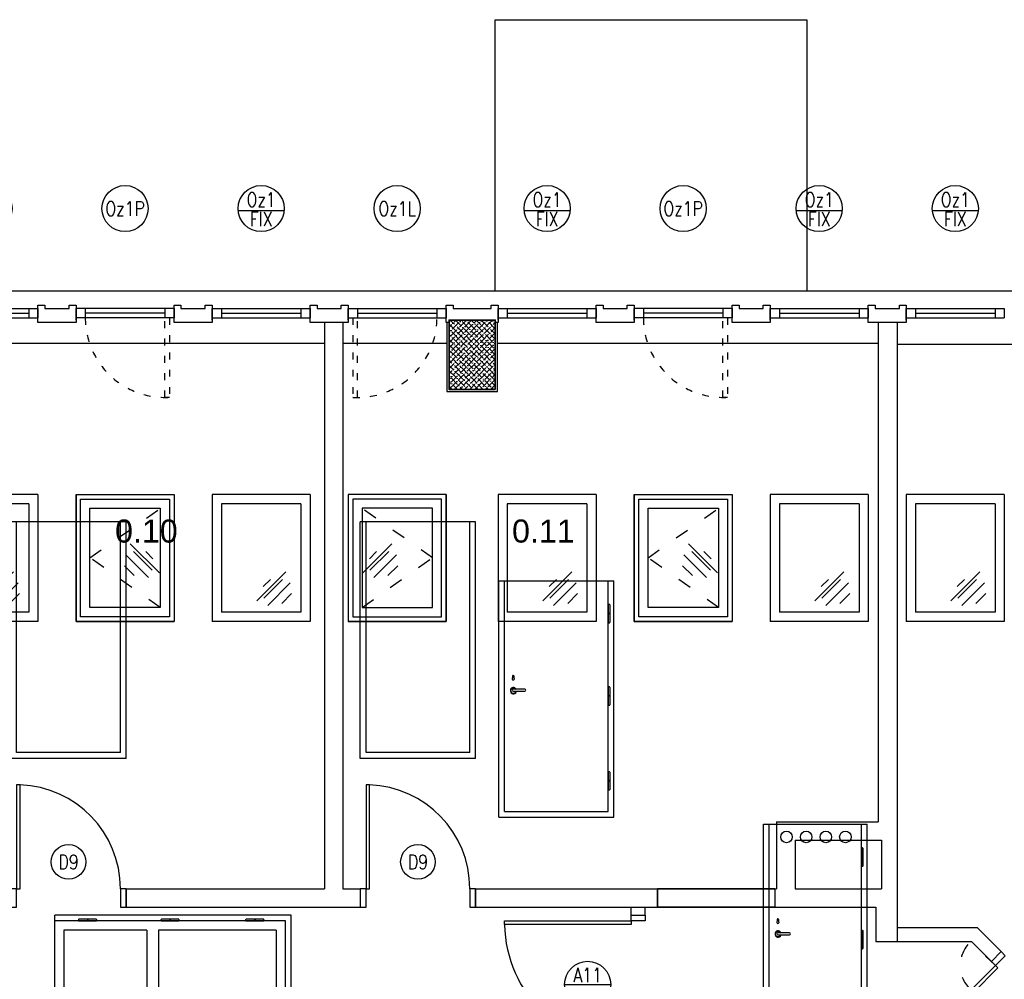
# Model space of a CAD drawing. Header units: millimetres. Extents: x 44889 to 52866, y -11417 to -4315.
# Tile 67 of 74: x 49950 to 50377, y -6272 to -5856. Entities that reach past the tile are written whole.
import ezdxf

# ---------------------------------------------------------------- set-up
doc = ezdxf.new("R2010")
doc.units = ezdxf.units.MM
doc.linetypes.add('Zestawienia drzwi i okien$0$ACAD_ISO03W100', pattern=[30, 12, -18])
doc.layers.get('0').update_dxf_attribs({"color": 9})
for name, color, linetype, lineweight in [('kreskowanie', 9, 'Continuous', 18), ('słupy gr0.7', 9, 'Continuous', 35), ('Zestawienia drzwi i okien$0$^ dymoszczelne', 251, 'Continuous', 25), ('Zestawienia drzwi i okien$0$^ elektryczne', 251, 'Continuous', 25)]:
    doc.layers.add(name, color=color, linetype=linetype, lineweight=lineweight)
for name, color, linetype in [('Podkład', 9, 'Continuous'), ('Zestawienia drzwi i okien$0$+ stolarka przekrój', 251, 'Continuous'), ('Zestawienia drzwi i okien$0$^ opisy stolarki zestawcze', 251, 'Continuous')]:
    doc.layers.add(name, color=color, linetype=linetype)
doc.layers.add('Zestawienia drzwi i okien$0$+ stolarka widok', color=251, linetype='Continuous', plot=False)
doc.layers.add('Zestawienia drzwi i okien$0$^ opis stolarki', color=251, linetype='Continuous', lineweight=25, plot=False)
doc.styles.get("Standard").update_dxf_attribs({"font": 'arial.ttf', "height": 15})
doc.styles.add('Zestawienia drzwi i okien$0$1.100', font='romans.shx', dxfattribs={"width": 0.8, "height": 16})
doc.styles.add('Zestawienia drzwi i okien$0$anka1', font='romans.shx', dxfattribs={"width": 0.8})

# ---------------------------------------------------------------- blocks, each defined once
blk = doc.blocks.new('słup 4')
at = {"layer": 'kreskowanie'}
h = blk.add_hatch(dxfattribs=at)
h.set_pattern_fill('ANSI36', color=256, style=0)
h.set_pattern_definition([(45, (-20, -40), (1.6838, 6.17393), [7.9375, -1.5875, 0, -1.5875])])
h.paths.add_polyline_path([(20, 20), (-20, 20), (-20, -40), (20, -40)])
at = {"layer": 'słupy gr0.7'}
blk.add_lwpolyline([(-20, -40), (20, -40), (20, 20), (-20, 20)], close=True, dxfattribs=at)
blk = doc.blocks.new('*U15813')
at = {"layer": 'Zestawienia drzwi i okien$0$+ stolarka przekrój'}
for points in [[(-50, -5), (-45, -5), (-45, 11), (-50, 11)], [(45, -5), (50, -5), (50, 11), (45, 11)], [(42, -95), (45, -95), (45, -5), (42, -5)]]:
    blk.add_lwpolyline(points, close=True, dxfattribs=at)
blk.add_arc((45, -5), 90, 180, 268.08979, dxfattribs=at)
at = {"layer": 'Zestawienia drzwi i okien$0$+ stolarka widok'}
for p, q in [((-50, -117.95), (-50, -322.95)), ((-50, -117.95), (50, -117.95)), ((50, -117.95), (50, -322.95)), ((-45, -122.95), (-45, -322.95)), ((-45, -122.95), (45, -122.95)), ((45, -122.95), (45, -322.95)), ((-50, -322.95), (50, -322.95))]:
    blk.add_line(p, q, dxfattribs=at)
at = {"layer": 'Zestawienia drzwi i okien$0$^ opis stolarki', "ltscale": 0.1}
blk.add_circle((0, -28.18), 15, dxfattribs=at)
at = {"layer": 'Zestawienia drzwi i okien$0$^ opis stolarki', "ltscale": 0.1, "insert": (0, -28.18), "char_height": 12.5, "attachment_point": 5, "rotation": 180, "line_spacing_factor": 0.8, "style": 'Zestawienia drzwi i okien$0$anka1'}
blk.add_mtext('D9', dxfattribs=at)
blk = doc.blocks.new('*U15814')
at = {"layer": 'Zestawienia drzwi i okien$0$+ stolarka przekrój'}
for points in [[(-45, -5), (-50, -5), (-50, 11.03), (-45, 11.03)], [(50, -5), (45, -5), (45, 11.03), (50, 11.03)], [(-42, -95), (-45, -95), (-45, -5), (-42, -5)]]:
    blk.add_lwpolyline(points, close=True, dxfattribs=at)
blk.add_arc((-45, -5), 90, 271.91021, 0, dxfattribs=at)
at = {"layer": 'Zestawienia drzwi i okien$0$+ stolarka widok'}
for p, q in [((-50, -300), (-50, -505)), ((50, -300), (-50, -300)), ((-45, -305), (-45, -505)), ((45, -305), (-45, -305)), ((45, -305), (45, -505)), ((50, -300), (50, -505)), ((-46.6, -331.3), (-45, -331.3)), ((-46.6, -331.7), (-45, -331.7)), ((-46.6, -404.8), (-45, -404.8)), ((-46.6, -405.2), (-45, -405.2)), ((36.87, -422.5), (36.87, -420.87)), ((37.87, -422.5), (37.87, -420.87)), ((-46.6, -476.3), (-45, -476.3)), ((-46.6, -476.7), (-45, -476.7)), ((50, -505), (-50, -505))]:
    blk.add_line(p, q, dxfattribs=at)
for points in [[(-45.8, -339.5), (-45.8, -339.5, 0.414214), (-45, -338.7), (-45, -324.3, 0.414214), (-45.8, -323.5), (-45.8, -323.5, 0.414214), (-46.6, -324.3), (-46.6, -338.7, 0.414214)], [(-45.8, -413), (-45.8, -413, 0.414214), (-45, -412.2), (-45, -397.8, 0.414214), (-45.8, -397), (-45.8, -397, 0.414214), (-46.6, -397.8), (-46.6, -412.2, 0.414214)], [(-45.8, -484.5), (-45.8, -484.5, 0.414214), (-45, -483.7), (-45, -469.3, 0.414214), (-45.8, -468.5), (-45.8, -468.5, 0.414214), (-46.6, -469.3), (-46.6, -483.7, 0.414214)]]:
    blk.add_lwpolyline(points, format="xyb", close=True, dxfattribs=at)
for points in [[(37.37, -409.15), (27.37, -409.15)], [(27.37, -410.85), (37.37, -410.85)]]:
    blk.add_lwpolyline(points, dxfattribs=at)
for centre, radius, start, end in [((27.37, -410), 0.853, 90, 270), ((37.16, -409.5), 2.5, 199.95019, 160.04981), ((37.37, -410), 2.5, 199.95019, 160.04981), ((37.37, -410), 0.853, 270, 90), ((37.37, -420), 1, 300, 240), ((37.37, -422.5), 0.5, 180, 0)]:
    blk.add_arc(centre, radius, start, end, dxfattribs=at)
at = {"layer": 'Zestawienia drzwi i okien$0$^ opis stolarki', "ltscale": 0.1}
blk.add_circle((0, -28.18), 15, dxfattribs=at)
at = {"layer": 'Zestawienia drzwi i okien$0$^ opis stolarki', "ltscale": 0.1, "insert": (0, -28.18), "char_height": 12.5, "attachment_point": 5, "rotation": 180, "line_spacing_factor": 0.8, "style": 'Zestawienia drzwi i okien$0$anka1'}
blk.add_mtext('D9', dxfattribs=at)
blk = doc.blocks.new('*U15380')
for p, q in [((-17.21, -9.49), (7.96, 15.68)), ((-11.63, 2.83), (-5.35, 9.11)), ((-11.09, -7.2), (5.15, 9.04)), ((-7.68, -13.42), (11.93, 6.2)), ((4.5, -11.79), (13.03, -3.26))]:
    blk.add_line(p, q)
blk = doc.blocks.new('*U16097')
at = {"layer": 'Zestawienia drzwi i okien$0$+ stolarka przekrój', "linetype": 'Zestawienia drzwi i okien$0$ACAD_ISO03W100'}
blk.add_line((-70, -5), (-99.98, -6.18), dxfattribs=at)
at = {"layer": 'Zestawienia drzwi i okien$0$+ stolarka przekrój'}
for points in [[(-75, -5), (-70, -5), (-70, 7), (-75, 7)], [(70, -5), (75, -5), (75, 7), (70, 7)], [(-70, -35), (-67, -35), (-67, -5), (-70, -5)], [(67, -114.96), (70, -114.96), (70, -5), (67, -5)]]:
    blk.add_lwpolyline(points, close=True, dxfattribs=at)
at = {"layer": 'Zestawienia drzwi i okien$0$+ stolarka przekrój', "linetype": 'Zestawienia drzwi i okien$0$ACAD_ISO03W100'}
blk.add_lwpolyline([(70, -5), (152.31, -77.91, -0.414477), (-2.94, -87.34, -0.515821)], format="xyb", dxfattribs=at)
at = {"layer": 'Zestawienia drzwi i okien$0$+ stolarka przekrój'}
for centre, radius, start, end in [((-68.61, -6.4), 28.64, 273.23958, 2.80247), ((70, -5), 110, 180, 268.43719)]:
    blk.add_arc(centre, radius, start, end, dxfattribs=at)
at = {"layer": 'Zestawienia drzwi i okien$0$+ stolarka przekrój', "linetype": 'Zestawienia drzwi i okien$0$ACAD_ISO03W100'}
blk.add_arc((-71.39, -6.5), 28.59, 185.37279, 275.16236, dxfattribs=at)
at = {"layer": 'Zestawienia drzwi i okien$0$+ stolarka widok'}
for p, q in [((-75, -300), (-75, -505)), ((75, -300), (-75, -300)), ((-70, -305), (-70, -505)), ((70, -305), (-70, -305)), ((-40, -305), (-40, -505)), ((70, -305), (70, -505)), ((75, -300), (75, -505)), ((-62, -313), (-62, -415)), ((-48, -313), (-62, -313)), ((-48, -313), (-48, -415)), ((62, -313), (-32, -313)), ((-32, -313), (-32, -415)), ((62, -313), (62, -415)), ((-71.6, -331.3), (-70, -331.3)), ((-71.6, -331.7), (-70, -331.7)), ((70, -331.3), (71.6, -331.3)), ((70, -331.7), (71.6, -331.7)), ((-71.6, -404.8), (-70, -404.8)), ((-71.6, -405.2), (-70, -405.2)), ((70, -404.8), (71.6, -404.8)), ((70, -405.2), (71.6, -405.2)), ((-48, -415), (-62, -415)), ((62, -415), (-32, -415)), ((-62, -425), (-62, -497)), ((-48, -425), (-62, -425)), ((-48, -425), (-48, -497)), ((-35.92, -422.5), (-35.92, -420.87)), ((-34.92, -422.5), (-34.92, -420.87)), ((62, -425), (-32, -425)), ((-32, -425), (-32, -497)), ((62, -425), (62, -497)), ((-71.6, -476.3), (-70, -476.3)), ((-71.6, -476.7), (-70, -476.7)), ((70, -476.3), (71.6, -476.3)), ((70, -476.7), (71.6, -476.7)), ((-48, -497), (-62, -497)), ((62, -497), (-32, -497)), ((75, -505), (-75, -505))]:
    blk.add_line(p, q, dxfattribs=at)
for points in [[(-70.8, -339.5), (-70.8, -339.5, 0.414214), (-70, -338.7), (-70, -324.3, 0.414214), (-70.8, -323.5), (-70.8, -323.5, 0.414214), (-71.6, -324.3), (-71.6, -338.7, 0.414214)], [(70.8, -339.5), (70.8, -339.5, 0.414214), (71.6, -338.7), (71.6, -324.3, 0.414214), (70.8, -323.5), (70.8, -323.5, 0.414214), (70, -324.3), (70, -338.7, 0.414214)], [(-70.8, -413), (-70.8, -413, 0.414214), (-70, -412.2), (-70, -397.8, 0.414214), (-70.8, -397), (-70.8, -397, 0.414214), (-71.6, -397.8), (-71.6, -412.2, 0.414214)], [(70.8, -413), (70.8, -413, 0.414214), (71.6, -412.2), (71.6, -397.8, 0.414214), (70.8, -397), (70.8, -397, 0.414214), (70, -397.8), (70, -412.2, 0.414214)], [(-70.8, -484.5), (-70.8, -484.5, 0.414214), (-70, -483.7), (-70, -469.3, 0.414214), (-70.8, -468.5), (-70.8, -468.5, 0.414214), (-71.6, -469.3), (-71.6, -483.7, 0.414214)], [(70.8, -484.5), (70.8, -484.5, 0.414214), (71.6, -483.7), (71.6, -469.3, 0.414214), (70.8, -468.5), (70.8, -468.5, 0.414214), (70, -469.3), (70, -483.7, 0.414214)]]:
    blk.add_lwpolyline(points, format="xyb", close=True, dxfattribs=at)
for points in [[(-35.42, -409.15), (-25.42, -409.15)], [(-25.42, -410.85), (-35.42, -410.85)]]:
    blk.add_lwpolyline(points, dxfattribs=at)
for centre, radius, start, end in [((-35.42, -410), 2.5, 19.95019, 340.04981), ((-35.21, -409.5), 2.5, 19.95019, 340.04981), ((-35.42, -410), 0.853, 90, 270), ((-25.42, -410), 0.853, 270, 90), ((-35.42, -420), 1, 300, 240), ((-35.42, -422.5), 0.5, 180, 0)]:
    blk.add_arc(centre, radius, start, end, dxfattribs=at)
at = {"layer": 'Zestawienia drzwi i okien$0$^ opis stolarki', "ltscale": 0.1}
blk.add_line((-29.41, -72.25), (29.41, -72.25), dxfattribs=at)
blk.add_circle((0, -66.33), 30, dxfattribs=at)
at = {"layer": 'Zestawienia drzwi i okien$0$^ opisy stolarki zestawcze'}
for p, q in [((-6.2, -449.77), (35.72, -478.75)), ((222.84, -478.75), (-55.37, -478.75))]:
    blk.add_line(p, q, dxfattribs=at)
at = {"layer": 'Zestawienia drzwi i okien$0$+ stolarka widok'}
blk.add_blockref('*U15380', (-12.4, -391.16), dxfattribs=at)
at = {"layer": 'Zestawienia drzwi i okien$0$+ stolarka widok', "xscale": 0.5, "yscale": 0.5, "zscale": 0.5}
blk.add_blockref('*U15380', (-54.08, -392.36), dxfattribs=at)
at = {"layer": 'Zestawienia drzwi i okien$0$^ opis stolarki', "ltscale": 0.1, "char_height": 12.5, "attachment_point": 5, "line_spacing_factor": 0.8, "style": 'Zestawienia drzwi i okien$0$anka1'}
for s, insert in [('A11+3', (0, -60.34)), ('W', (0, -82.46))]:
    blk.add_mtext(s, dxfattribs=dict(at, insert=insert))
at = {"layer": 'Zestawienia drzwi i okien$0$^ opisy stolarki zestawcze', "insert": (86.01, -456.9), "char_height": 18, "attachment_point": 4, "line_spacing_factor": 0.8, "style": 'Zestawienia drzwi i okien$0$1.100'}
blk.add_mtext('\\A1;pola\\Pnieprzezierne', dxfattribs=at)
blk = doc.blocks.new('*U15852')
at = {"layer": 'Zestawienia drzwi i okien$0$+ stolarka przekrój'}
for points in [[(-40, -5), (-45, -5), (-45, 7), (-40, 7)], [(45, -5), (40, -5), (40, 7), (45, 7)], [(-37, -85), (-40, -85), (-40, -5), (-37, -5)]]:
    blk.add_lwpolyline(points, close=True, dxfattribs=at)
blk.add_arc((-38.31, -6.63), 78.33, 270.95945, 1.19413, dxfattribs=at)
at = {"layer": 'Zestawienia drzwi i okien$0$+ stolarka widok'}
for p, q in [((-45, -300), (-45, -505)), ((45, -300), (-45, -300)), ((-40, -305), (-40, -505)), ((40, -305), (-40, -305)), ((40, -305), (40, -505)), ((45, -300), (45, -505)), ((-41.6, -331.3), (-40, -331.3)), ((-41.6, -331.7), (-40, -331.7)), ((-41.6, -404.8), (-40, -404.8)), ((-41.6, -405.2), (-40, -405.2)), ((31.87, -422.5), (31.87, -420.87)), ((32.87, -422.5), (32.87, -420.87)), ((-41.6, -476.3), (-40, -476.3)), ((-41.6, -476.7), (-40, -476.7)), ((45, -505), (-45, -505))]:
    blk.add_line(p, q, dxfattribs=at)
for points in [[(-40.8, -339.5), (-40.8, -339.5, 0.414214), (-40, -338.7), (-40, -324.3, 0.414214), (-40.8, -323.5), (-40.8, -323.5, 0.414214), (-41.6, -324.3), (-41.6, -338.7, 0.414214)], [(-40.8, -413), (-40.8, -413, 0.414214), (-40, -412.2), (-40, -397.8, 0.414214), (-40.8, -397), (-40.8, -397, 0.414214), (-41.6, -397.8), (-41.6, -412.2, 0.414214)], [(-40.8, -484.5), (-40.8, -484.5, 0.414214), (-40, -483.7), (-40, -469.3, 0.414214), (-40.8, -468.5), (-40.8, -468.5, 0.414214), (-41.6, -469.3), (-41.6, -483.7, 0.414214)]]:
    blk.add_lwpolyline(points, format="xyb", close=True, dxfattribs=at)
for points in [[(32.37, -409.15), (22.37, -409.15)], [(22.37, -410.85), (32.37, -410.85)]]:
    blk.add_lwpolyline(points, dxfattribs=at)
for centre in [(-26.14, -493.92), (-9.14, -493.92), (7.86, -493.92), (24.86, -493.92)]:
    blk.add_circle(centre, 5, dxfattribs=at)
for centre, radius, start, end in [((22.37, -410), 0.853, 90, 270), ((32.16, -409.5), 2.5, 199.95019, 160.04981), ((32.37, -410), 2.5, 199.95019, 160.04981), ((32.37, -410), 0.853, 270, 90), ((32.37, -420), 1, 300, 240), ((32.37, -422.5), 0.5, 180, 0)]:
    blk.add_arc(centre, radius, start, end, dxfattribs=at)
at = {"layer": 'Zestawienia drzwi i okien$0$^ opis stolarki', "ltscale": 0.1}
blk.add_line((19.84, -40.42), (-20.16, -40.42), dxfattribs=at)
blk.add_circle((-0.16, -40.42), 20, dxfattribs=at)
at = {"layer": 'Zestawienia drzwi i okien$0$^ opis stolarki', "ltscale": 0.1, "char_height": 12.5, "attachment_point": 5, "rotation": 180, "line_spacing_factor": 0.8, "style": 'Zestawienia drzwi i okien$0$anka1'}
for s, insert in [('O', (-0.16, -31.13)), ('D8', (-0.16, -48.56))]:
    blk.add_mtext(s, dxfattribs=dict(at, insert=insert))
blk = doc.blocks.new('*U15555')
at = {"layer": 'Zestawienia drzwi i okien$0$+ stolarka przekrój'}
for points in [[(-55, -5), (-60, -5), (-60, 7), (-55, 7)], [(60, -5), (55, -5), (55, 7), (60, 7)], [(-52, -115), (-55, -115), (-55, -5), (-52, -5)]]:
    blk.add_lwpolyline(points, close=True, dxfattribs=at)
blk.add_arc((-54.18, -5.79), 109.18, 271.14443, 0.41364, dxfattribs=at)
at = {"layer": 'Zestawienia drzwi i okien$0$+ stolarka widok'}
for p, q in [((-60, -300), (-60, -505)), ((60, -300), (-60, -300)), ((-55, -305), (-55, -505)), ((55, -305), (-55, -305)), ((55, -305), (55, -505)), ((60, -300), (60, -505)), ((-47, -313), (-47, -415)), ((-47, -313), (47, -313)), ((47, -313), (47, -415)), ((-56.6, -331.3), (-55, -331.3)), ((-56.6, -331.7), (-55, -331.7)), ((-56.6, -404.8), (-55, -404.8)), ((-56.6, -405.2), (-55, -405.2)), ((-47, -415), (47, -415)), ((-47, -425), (-47, -497)), ((-47, -425), (47, -425)), ((47, -425), (47, -497)), ((50.18, -422.5), (50.18, -420.87)), ((51.18, -422.5), (51.18, -420.87)), ((-56.6, -476.3), (-55, -476.3)), ((-56.6, -476.7), (-55, -476.7)), ((-47, -497), (47, -497)), ((60, -505), (-60, -505))]:
    blk.add_line(p, q, dxfattribs=at)
for points in [[(-55.8, -339.5), (-55.8, -339.5, 0.414214), (-55, -338.7), (-55, -324.3, 0.414214), (-55.8, -323.5), (-55.8, -323.5, 0.414214), (-56.6, -324.3), (-56.6, -338.7, 0.414214)], [(-55.8, -413), (-55.8, -413, 0.414214), (-55, -412.2), (-55, -397.8, 0.414214), (-55.8, -397), (-55.8, -397, 0.414214), (-56.6, -397.8), (-56.6, -412.2, 0.414214)], [(-55.8, -484.5), (-55.8, -484.5, 0.414214), (-55, -483.7), (-55, -469.3, 0.414214), (-55.8, -468.5), (-55.8, -468.5, 0.414214), (-56.6, -469.3), (-56.6, -483.7, 0.414214)]]:
    blk.add_lwpolyline(points, format="xyb", close=True, dxfattribs=at)
for points in [[(50.68, -409.15), (40.68, -409.15)], [(40.68, -410.85), (50.68, -410.85)]]:
    blk.add_lwpolyline(points, dxfattribs=at)
for centre, radius, start, end in [((40.68, -410), 0.853, 90, 270), ((50.46, -409.5), 2.5, 199.95019, 160.04981), ((50.68, -410), 2.5, 199.95019, 160.04981), ((50.68, -410), 0.853, 270, 90), ((50.68, -420), 1, 300, 240), ((50.68, -422.5), 0.5, 180, 0)]:
    blk.add_arc(centre, radius, start, end, dxfattribs=at)
at = {"layer": 'Zestawienia drzwi i okien$0$^ dymoszczelne', "ltscale": 0.1}
blk.add_line((0, -62.83), (0, -22.83), dxfattribs=at)
blk.add_circle((0, -42.83), 20, dxfattribs=at)
at = {"layer": 'Zestawienia drzwi i okien$0$^ opisy stolarki zestawcze'}
blk.add_line((208.53, -478.15), (26.8, -478.15), dxfattribs=at)
at = {"layer": 'Zestawienia drzwi i okien$0$+ stolarka widok', "xscale": -1}
blk.add_blockref('*U15380', (27.4, -391.16), dxfattribs=at)
at = {"layer": 'Zestawienia drzwi i okien$0$^ dymoszczelne', "ltscale": 0.1, "insert": (8.89, -46.99), "char_height": 12.5, "attachment_point": 5, "rotation": 90, "line_spacing_factor": 0.8, "style": 'Zestawienia drzwi i okien$0$anka1'}
blk.add_mtext('D', dxfattribs=at)
at = {"layer": 'Zestawienia drzwi i okien$0$^ elektryczne', "ltscale": 0.1, "insert": (8.89, -38.24), "char_height": 12.5, "attachment_point": 5, "rotation": 90, "line_spacing_factor": 0.8, "style": 'Zestawienia drzwi i okien$0$anka1'}
blk.add_mtext('E', dxfattribs=at)
at = {"layer": 'Zestawienia drzwi i okien$0$^ opis stolarki', "ltscale": 0.1, "insert": (-8.19, -42.83), "char_height": 12.5, "attachment_point": 5, "rotation": 90, "line_spacing_factor": 0.8, "style": 'Zestawienia drzwi i okien$0$anka1'}
blk.add_mtext('A11', dxfattribs=at)
at = {"layer": 'Zestawienia drzwi i okien$0$^ opisy stolarki zestawcze', "insert": (71.7, -456.29), "char_height": 18, "attachment_point": 4, "line_spacing_factor": 0.8, "style": 'Zestawienia drzwi i okien$0$1.100'}
blk.add_mtext('\\A1;pole\\Pnieprzezierne', dxfattribs=at)
blk = doc.blocks.new('*U15588')
at = {"layer": 'Zestawienia drzwi i okien$0$+ stolarka przekrój'}
for p, q in [((-42.5, 4), (42.5, 4)), ((-42.5, 4), (-42.5, -4)), ((-34.5, 4), (-34.5, -4)), ((-34.5, 0), (34.5, 0)), ((34.5, 4), (34.5, -4)), ((42.5, 4), (42.5, -4)), ((-42.5, -4), (42.5, -4))]:
    blk.add_line(p, q, dxfattribs=at)
at = {"layer": 'Zestawienia drzwi i okien$0$+ stolarka widok'}
for p, q in [((42.5, -157.17), (-42.5, -157.17)), ((-42.5, -157.17), (-42.5, -267.17)), ((42.5, -157.17), (42.5, -267.17)), ((34.5, -165.17), (-34.5, -165.17)), ((-34.5, -165.17), (-34.5, -259.17)), ((34.5, -165.17), (34.5, -259.17)), ((34.5, -259.17), (-34.5, -259.17)), ((42.5, -267.17), (-42.5, -267.17))]:
    blk.add_line(p, q, dxfattribs=at)
at = {"layer": 'Zestawienia drzwi i okien$0$^ opis stolarki'}
blk.add_line((-19.92, 88.95), (19.92, 88.95), dxfattribs=at)
blk.add_circle((0, 90.72), 20, dxfattribs=at)
at = {"layer": 'Zestawienia drzwi i okien$0$+ stolarka widok'}
blk.add_blockref('*U15380', (13.37, -239.9), dxfattribs=at)
at = {"layer": 'Zestawienia drzwi i okien$0$^ opis stolarki', "ltscale": 0.1, "char_height": 12.5, "attachment_point": 5, "style": 'Zestawienia drzwi i okien$0$anka1'}
for s, insert in [('Oz1', (0, 98.51)), ('FIX', (0, 81.6))]:
    blk.add_mtext(s, dxfattribs=dict(at, insert=insert))
blk = doc.blocks.new('*U15583')
at = {"layer": 'Zestawienia drzwi i okien$0$+ stolarka przekrój'}
for p, q in [((42.5, 4), (-42.5, 4)), ((-42.5, 4), (-42.5, -4)), ((-34.5, 4), (-34.5, -4)), ((34.5, 0), (-34.5, 0)), ((34.5, 4), (34.5, -4)), ((42.5, 4), (42.5, -4)), ((42.5, -4), (-42.5, -4)), ((38.5, -73), (34.5, -73))]:
    blk.add_line(p, q, dxfattribs=at)
at = {"layer": 'Zestawienia drzwi i okien$0$+ stolarka przekrój', "linetype": 'Zestawienia drzwi i okien$0$ACAD_ISO03W100', "ltscale": 0.5}
for p, q in [((34.5, -73), (34.5, -4)), ((38.5, -4), (38.5, -73))]:
    blk.add_line(p, q, dxfattribs=at)
blk.add_arc((34.5, -4), 69, 180, 273.32336, dxfattribs=at)
at = {"layer": 'Zestawienia drzwi i okien$0$+ stolarka widok'}
for p, q in [((-42.5, -157.17), (42.5, -157.17)), ((-42.5, -157.17), (-42.5, -267.17)), ((42.5, -157.17), (42.5, -267.17)), ((-42.5, -267.17), (42.5, -267.17))]:
    blk.add_line(p, q, dxfattribs=at)
at = {"layer": 'Zestawienia drzwi i okien$0$+ stolarka widok', "linetype": 'Zestawienia drzwi i okien$0$ACAD_ISO03W100'}
for p, q in [((-30.5, -212.17), (30.5, -169.17)), ((30.5, -255.17), (-30.5, -212.17))]:
    blk.add_line(p, q, dxfattribs=at)
at = {"layer": 'Zestawienia drzwi i okien$0$+ stolarka widok'}
for points in [[(-42.5, -157.17), (42.5, -157.17), (42.5, -267.17), (-42.5, -267.17)], [(-38.5, -161.17), (38.5, -161.17), (38.5, -263.17), (-38.5, -263.17)], [(-30.5, -169.17), (30.5, -169.17), (30.5, -255.17), (-30.5, -255.17)]]:
    blk.add_lwpolyline(points, close=True, dxfattribs=at)
at = {"layer": 'Zestawienia drzwi i okien$0$^ opis stolarki'}
blk.add_circle((0, 90.72), 20, dxfattribs=at)
at = {"layer": 'Zestawienia drzwi i okien$0$+ stolarka widok', "xscale": -1}
blk.add_blockref('*U15380', (12.53, -215.72), dxfattribs=at)
at = {"layer": 'Zestawienia drzwi i okien$0$^ opis stolarki', "ltscale": 0.1, "insert": (0, 90.72), "char_height": 12.5, "attachment_point": 5, "style": 'Zestawienia drzwi i okien$0$anka1'}
blk.add_mtext('Oz1P', dxfattribs=at)
blk = doc.blocks.new('*U15578')
at = {"layer": 'Zestawienia drzwi i okien$0$+ stolarka przekrój'}
for p, q in [((-42.5, 4), (42.5, 4)), ((-42.5, 4), (-42.5, -4)), ((-34.5, 4), (-34.5, -4)), ((-34.5, 0), (34.5, 0)), ((34.5, 4), (34.5, -4)), ((42.5, 4), (42.5, -4)), ((-42.5, -4), (42.5, -4)), ((-38.5, -73), (-34.5, -73))]:
    blk.add_line(p, q, dxfattribs=at)
at = {"layer": 'Zestawienia drzwi i okien$0$+ stolarka przekrój', "linetype": 'Zestawienia drzwi i okien$0$ACAD_ISO03W100', "ltscale": 0.5}
for p, q in [((-38.5, -4), (-38.5, -73)), ((-34.5, -73), (-34.5, -4))]:
    blk.add_line(p, q, dxfattribs=at)
blk.add_arc((-34.5, -4), 69, 266.67664, 0, dxfattribs=at)
at = {"layer": 'Zestawienia drzwi i okien$0$+ stolarka widok'}
for p, q in [((42.5, -157.17), (-42.5, -157.17)), ((-42.5, -157.17), (-42.5, -267.17)), ((42.5, -157.17), (42.5, -267.17)), ((42.5, -267.17), (-42.5, -267.17))]:
    blk.add_line(p, q, dxfattribs=at)
at = {"layer": 'Zestawienia drzwi i okien$0$+ stolarka widok', "linetype": 'Zestawienia drzwi i okien$0$ACAD_ISO03W100'}
for p, q in [((30.5, -212.17), (-30.5, -169.17)), ((-30.5, -255.17), (30.5, -212.17))]:
    blk.add_line(p, q, dxfattribs=at)
at = {"layer": 'Zestawienia drzwi i okien$0$+ stolarka widok'}
for points in [[(42.5, -157.17), (-42.5, -157.17), (-42.5, -267.17), (42.5, -267.17)], [(38.5, -161.17), (-38.5, -161.17), (-38.5, -263.17), (38.5, -263.17)], [(30.5, -169.17), (-30.5, -169.17), (-30.5, -255.17), (30.5, -255.17)]]:
    blk.add_lwpolyline(points, close=True, dxfattribs=at)
at = {"layer": 'Zestawienia drzwi i okien$0$^ opis stolarki'}
blk.add_circle((0, 90.72), 20, dxfattribs=at)
at = {"layer": 'Zestawienia drzwi i okien$0$+ stolarka widok'}
blk.add_blockref('*U15380', (-12.53, -215.72), dxfattribs=at)
at = {"layer": 'Zestawienia drzwi i okien$0$^ opis stolarki', "ltscale": 0.1, "insert": (0, 90.72), "char_height": 12.5, "attachment_point": 5, "style": 'Zestawienia drzwi i okien$0$anka1'}
blk.add_mtext('Oz1L', dxfattribs=at)

msp = doc.modelspace()

# ---------------------------------------------------------------- hatches: boundary and pattern name
at = {"layer": 'Podkład'}
h = msp.add_hatch(dxfattribs=at)
h.set_pattern_fill('ANSI36', color=256, scale=0.5, style=0)
h.set_pattern_definition([(45, (50136.0162, -6016.1265), (0.8419, 3.08696), [3.96875, -0.79375, 0, -0.79375])])
h.paths.add_polyline_path([(50156.02, -6016.13), (50156.02, -5986.13), (50136.02, -5986.13), (50136.02, -6016.13)])

# ---------------------------------------------------------------- linework, layer by layer
for p, q in [((50843.52, -5973.63), (48908.52, -5973.63)), ((49957.77, -5987.13), (49957.77, -5979.63)), ((49957.77, -5979.63), (49960.77, -5979.63)), ((49957.77, -5986.13), (49957.77, -5981.13)), ((49960.77, -5979.63), (49960.77, -5981.13)), ((49960.77, -5981.13), (49971.27, -5981.13)), ((49971.27, -5981.13), (49971.27, -5979.63)), ((49971.27, -5979.63), (49974.27, -5979.63)), ((49974.27, -5979.63), (49974.27, -5987.13)), ((49974.27, -5986.13), (49974.27, -5981.13)), ((50016.77, -5987.13), (50016.77, -5979.63)), ((50016.77, -5979.63), (50019.77, -5979.63)), ((50016.77, -5986.13), (50016.77, -5981.13)), ((50019.77, -5979.63), (50019.77, -5981.13)), ((50019.77, -5981.13), (50030.27, -5981.13)), ((50030.27, -5981.13), (50030.27, -5979.63)), ((50030.27, -5979.63), (50033.27, -5979.63)), ((50033.27, -5979.63), (50033.27, -5987.13)), ((50033.27, -5986.13), (50033.27, -5981.13)), ((50075.77, -5987.13), (50075.77, -5979.63)), ((50075.77, -5979.63), (50078.77, -5979.63)), ((50075.77, -5986.13), (50075.77, -5981.13)), ((50078.77, -5979.63), (50078.77, -5981.13)), ((50078.77, -5981.13), (50089.27, -5981.13)), ((50089.27, -5981.13), (50089.27, -5979.63)), ((50089.27, -5979.63), (50092.27, -5979.63)), ((50092.27, -5979.63), (50092.27, -5987.13)), ((50092.27, -5986.13), (50092.27, -5981.13)), ((50134.77, -5987.13), (50134.77, -5979.63)), ((50134.77, -5979.63), (50137.77, -5979.63)), ((50134.77, -5986.13), (50134.77, -5981.13)), ((50137.77, -5979.63), (50137.77, -5981.13)), ((50137.77, -5981.13), (50154.27, -5981.13)), ((50154.27, -5981.13), (50154.27, -5979.63)), ((50154.27, -5979.63), (50157.27, -5979.63)), ((50157.27, -5979.63), (50157.27, -5987.13)), ((50157.27, -5986.13), (50157.27, -5981.13)), ((50199.77, -5987.13), (50199.77, -5979.63)), ((50199.77, -5979.63), (50202.77, -5979.63)), ((50199.77, -5986.13), (50199.77, -5981.13)), ((50202.77, -5979.63), (50202.77, -5981.13)), ((50202.77, -5981.13), (50213.27, -5981.13)), ((50213.27, -5981.13), (50213.27, -5979.63)), ((50213.27, -5979.63), (50216.27, -5979.63)), ((50216.27, -5979.63), (50216.27, -5987.13)), ((50216.27, -5986.13), (50216.27, -5981.13)), ((50258.77, -5987.13), (50258.77, -5979.63)), ((50258.77, -5979.63), (50261.77, -5979.63)), ((50258.77, -5986.13), (50258.77, -5981.13)), ((50261.77, -5979.63), (50261.77, -5981.13)), ((50261.77, -5981.13), (50272.27, -5981.13)), ((50272.27, -5981.13), (50272.27, -5979.63)), ((50272.27, -5979.63), (50275.27, -5979.63)), ((50275.27, -5979.63), (50275.27, -5987.13)), ((50275.27, -5986.13), (50275.27, -5981.13)), ((50317.77, -5987.13), (50317.77, -5979.63)), ((50317.77, -5979.63), (50320.77, -5979.63)), ((50317.77, -5986.13), (50317.77, -5981.13)), ((50320.77, -5979.63), (50320.77, -5981.13)), ((50320.77, -5981.13), (50331.27, -5981.13)), ((50331.27, -5981.13), (50331.27, -5979.63)), ((50331.27, -5979.63), (50334.27, -5979.63)), ((50334.27, -5979.63), (50334.27, -5987.13)), ((50334.27, -5986.13), (50334.27, -5981.13)), ((49974.27, -5987.13), (49957.77, -5987.13)), ((49974.27, -5987.13), (49974.27, -5987.13)), ((50033.27, -5987.13), (50016.77, -5987.13)), ((50033.27, -5987.13), (50033.27, -5987.13)), ((50092.27, -5987.13), (50075.77, -5987.13)), ((50082.02, -5987.13), (50082.02, -6232.61)), ((50090.02, -5987.13), (50090.02, -6232.61)), ((50092.27, -5987.13), (50092.27, -5987.13)), ((50136.02, -5987.13), (50134.77, -5987.13)), ((50135.02, -5987.13), (50135.02, -6017.13)), ((50157.27, -5987.13), (50156.02, -5987.13)), ((50157.02, -6017.13), (50157.02, -5987.13)), ((50216.27, -5987.13), (50199.77, -5987.13)), ((50216.27, -5987.13), (50216.27, -5987.13)), ((50275.27, -5987.13), (50258.77, -5987.13)), ((50275.27, -5987.13), (50275.27, -5987.13)), ((50334.27, -5987.13), (50317.77, -5987.13)), ((50322.02, -5987.13), (50322.02, -6203.63)), ((50330.33, -5987.13), (50330.33, -6255.61)), ((50334.27, -5987.13), (50334.27, -5987.13)), ((49851.02, -5996.13), (50082.02, -5996.13)), ((50090.02, -5996.13), (50135.02, -5996.13)), ((50157.02, -5996.13), (50322.02, -5996.13)), ((50330.33, -5996.61), (50495.02, -5996.61)), ((50135.02, -6017.13), (50157.02, -6017.13)), ((50322.02, -6135.38), (50322.02, -6203.63)), ((50278.02, -6203.63), (50278.02, -6232.61)), ((50278.02, -6203.63), (50322.02, -6203.63)), ((50286.02, -6211.63), (50286.02, -6232.61)), ((50286.02, -6211.63), (50323.52, -6211.63)), ((50323.52, -6211.63), (50323.52, -6232.61)), ((49996.02, -6232.61), (49996.02, -6240.61)), ((49996.02, -6232.61), (50082.02, -6232.61)), ((50090.02, -6232.61), (50097.52, -6232.61)), ((50097.52, -6232.61), (50097.52, -6240.61)), ((50147.52, -6232.61), (50226.33, -6232.61)), ((50147.52, -6232.61), (50147.52, -6240.61)), ((50226.33, -6232.61), (50226.33, -6240.61)), ((50277.33, -6232.61), (50226.33, -6232.61)), ((50277.33, -6232.61), (50277.33, -6240.61)), ((50277.33, -6232.61), (50278.02, -6232.61)), ((50286.02, -6232.61), (50323.52, -6232.61)), ((49996.02, -6240.61), (50097.52, -6240.61)), ((50147.52, -6240.61), (50226.33, -6240.61)), ((50215.02, -6244.11), (50215.02, -6240.61)), ((50221.02, -6244.11), (50221.02, -6240.61)), ((50226.33, -6240.61), (50277.33, -6240.61)), ((50277.33, -6240.61), (50321.08, -6240.61)), ((50321.08, -6240.61), (50321.08, -6255.61)), ((50215.02, -6244.11), (50221.02, -6244.11)), ((50365.13, -6249.61), (50330.33, -6249.61)), ((50375.44, -6259.92), (50365.13, -6249.61)), ((50330.33, -6255.61), (50321.08, -6255.61)), ((50362.65, -6255.61), (50330.33, -6255.61)), ((50371.2, -6264.16), (50362.65, -6255.61)), ((50371.2, -6264.16), (50375.44, -6259.92))]:
    msp.add_line(p, q, dxfattribs=at)
msp.add_lwpolyline([(50156.07, -5973.63), (50156.07, -5855.88), (50291.07, -5855.88), (50291.07, -5973.63)], dxfattribs=at)
for points in [[(50136.02, -6016.13), (50156.02, -6016.13), (50156.02, -5986.13), (50136.02, -5986.13)], [(50226.33, -6232.61), (50277.33, -6232.61), (50277.33, -6240.61), (50226.33, -6240.61)]]:
    msp.add_lwpolyline(points, close=True, dxfattribs=at)

# ---------------------------------------------------------------- block references
at = {"layer": 'Podkład', "yscale": 0.5, "zscale": 0.5}
for name, p, xscale in [('*U15588', (49936.52, -5983.13), 0.5), ('*U15583', (49995.52, -5983.13), 0.5), ('*U15588', (50054.52, -5983.13), 0.5), ('*U15578', (50113.52, -5983.13), 0.5), ('*U15588', (50178.52, -5983.13), 0.5), ('*U15583', (50237.52, -5983.13), 0.5), ('*U15588', (50296.52, -5983.13), 0.5), ('*U15588', (50355.52, -5983.13), 0.5), ('słup 4', (50146.02, -5996.13), -0.5)]:
    msp.add_blockref(name, p, dxfattribs=dict(at, xscale=xscale))
at = {"layer": 'Podkład', "xscale": 0.5, "yscale": 0.5, "zscale": 0.5}
for name, p, rotation in [('*U15813', (49971.02, -6235.11), 180), ('*U15813', (50122.52, -6235.11), 180), ('*U15814', (50182.52, -6351.61), 180), ('*U15852', (50294.78, -6457.16), 180), ('*U15555', (50217.52, -6274.11), 270), ('*U16097', (50399.48, -6288.91), 315)]:
    msp.add_blockref(name, p, dxfattribs=dict(at, rotation=rotation))

# ---------------------------------------------------------------- texts
at = {"layer": 'Podkład', "char_height": 10, "attachment_point": 5}
for s, insert in [('0.10', (50004.77, -6077.64)), ('0.11', (50176.9, -6077.64))]:
    msp.add_mtext(s, dxfattribs=dict(at, insert=insert))

doc.saveas('drawing.dxf')
